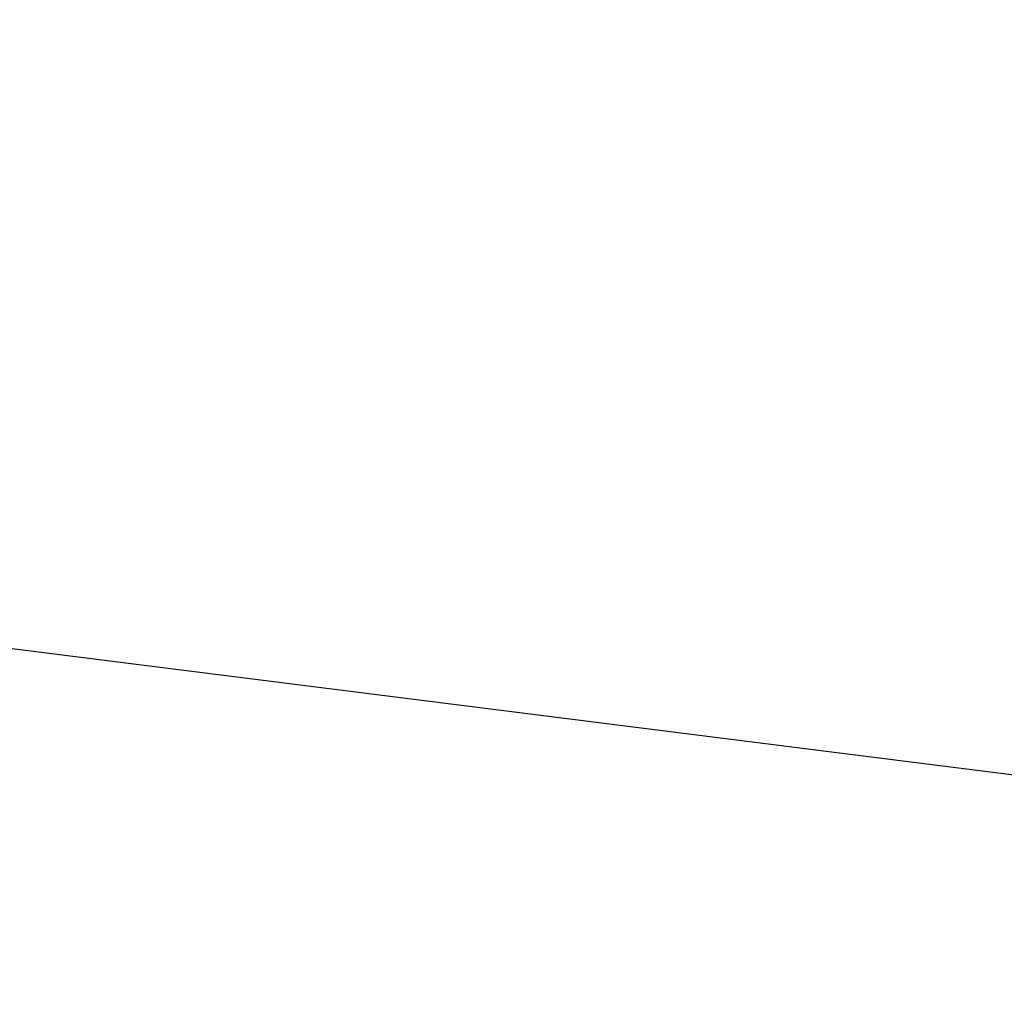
# Model space of a CAD drawing. Header units: millimetres. Extents: x 11 to 117, y -52 to 37.
# Tile 225 of 256: x 37.296 to 37.861, y -42.232 to -41.669. Entities that reach past the tile are written whole.
import ezdxf

# ---------------------------------------------------------------- set-up
doc = ezdxf.new("R2010")
doc.units = ezdxf.units.MM
doc.header["$LTSCALE"] = 25.4
doc.layers.get('0').update_dxf_attribs({"true_color": 0xff5454})

# ---------------------------------------------------------------- blocks, each defined once
blk = doc.blocks.new('PROFILE-IRIS-LED-7W-8995-8997-8996-8998.STL#2')
at = {"color": 18, "true_color": 0x000000}
mesh = blk.add_polyface(dxfattribs=at)
corners = [(36.47377, 2.45696, 92.33344), (36.43158, -2.57268, 87.30107), (23.64313, -47.57771, 32.55963), (37.56848, 1.86078, 92.59749)]
mesh.append_faces([[corners[k] for k in face] for face in [(0, 1, 2), (1, 0, 3)]], dxfattribs={"vtx0": -1, "color": 18})
mesh = blk.add_polyface(dxfattribs=at)
corners = [(36.98957, -5.77878, 84.4271), (37.49828, -6.58149, 83.91407), (27.3539, -49.37504, 33.26759)]
mesh.append_faces([[corners[k] for k in face] for face in [(0, 1, 2)]], dxfattribs={"color": 18})
mesh = blk.add_polyface(dxfattribs=at)
corners = [(37.2459, -7.24707, 84.63261), (23.13521, -48.18147, 33.17404), (37.80251, -7.93037, 84.23403)]
mesh.append_faces([[corners[k] for k in face] for face in [(0, 1, 2)]], dxfattribs={"color": 18})
mesh = blk.add_polyface(dxfattribs=at)
corners = [(37.80251, -7.93037, 84.23403), (23.13521, -48.18147, 33.17404), (27.0006, -50.05369, 33.9115)]
mesh.append_faces([[corners[k] for k in face] for face in [(0, 1, 2)]], dxfattribs={"color": 18})
mesh = blk.add_polyface(dxfattribs=at)
corners = [(35.09114, -41.75314, 34.35326), (38.16252, -41.16384, 35.17476), (37.91993, -42.10983, 34.04462), (35.33373, -40.80714, 35.48339)]
mesh.append_faces([[corners[k] for k in face] for face in [(0, 1, 2), (1, 0, 3)]], dxfattribs={"vtx0": -1, "color": 18})

msp = doc.modelspace()

# ---------------------------------------------------------------- block references
at = {"color": 0}
msp.add_blockref('PROFILE-IRIS-LED-7W-8995-8997-8996-8998.STL#2', (0, 0), dxfattribs=at)

doc.saveas('drawing.dxf')
